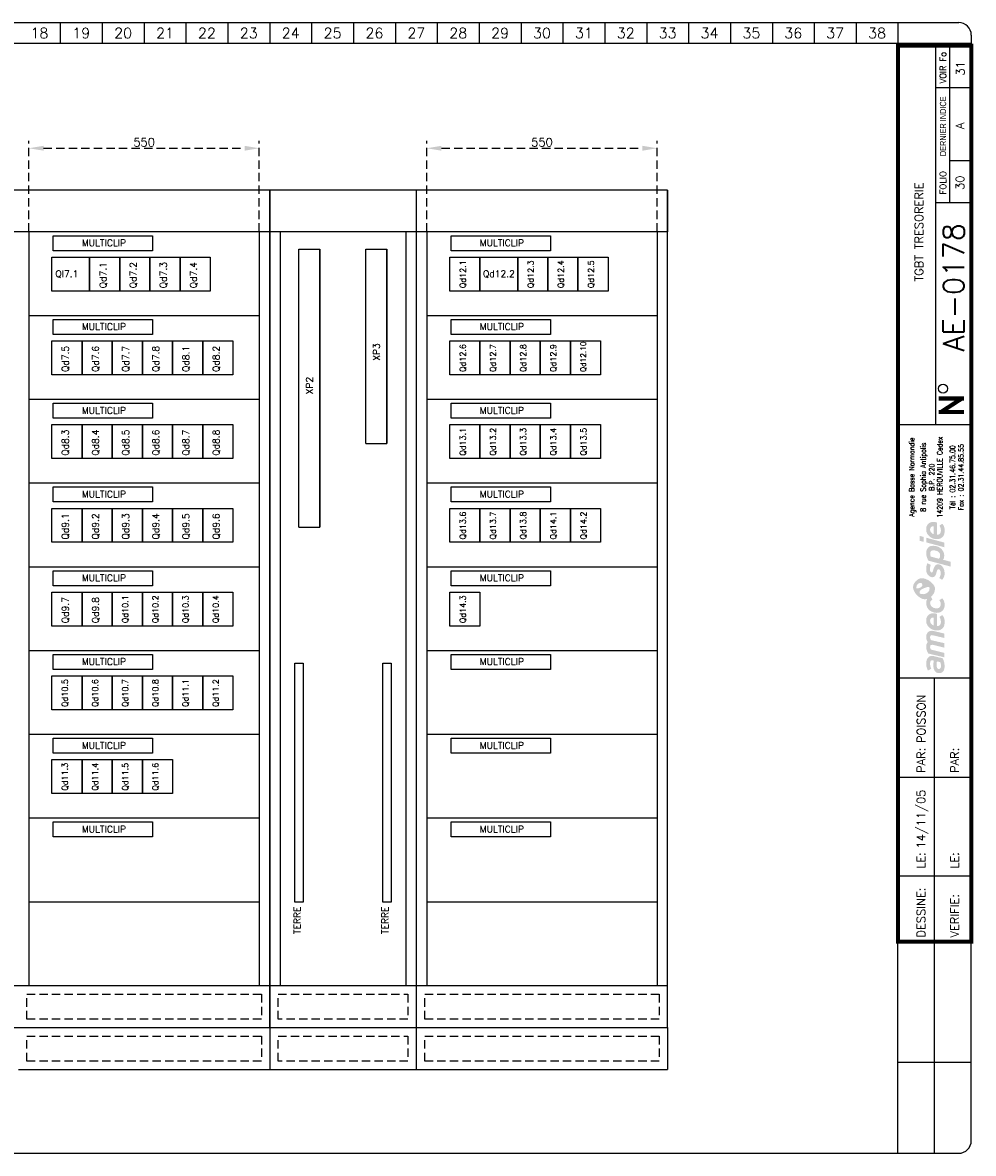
# Model space of a CAD drawing. Extents: x 0 to 398, y 0 to 270.
# Tile 2 of 2: x 171 to 398, y 0 to 270. Entities that reach past the tile are written whole.
import ezdxf
from ezdxf.enums import TextEntityAlignment as Align

# ---------------------------------------------------------------- set-up
doc = ezdxf.new("R2010")
doc.units = 0
doc.header["$LTSCALE"] = 20
doc.header["$MEASUREMENT"] = 0
doc.linetypes.add('DISCONTINU', pattern=[0.15, 0.1, -0.05])
for name, color, linetype in [('TEXTE', 3, 'Continuous'), ('TRAIFIN', 1, 'Continuous'), ('TRAIGROS', 2, 'Continuous'), ('TRAIMOY', 4, 'Continuous')]:
    doc.layers.add(name, color=color, linetype=linetype)
doc.styles.add('ROMANS8', font='ROMANS8.shx')
doc.styles.get("Standard").update_dxf_attribs({"font": 'simplex.shx'})
doc.styles.add('TXT', font='txt', dxfattribs={"width": 0.8})
doc.dimstyles.get("Standard").update_dxf_attribs({"dimtxt": 0.18, "dimasz": 0.18, "dimexe": 0.18, "dimexo": 0.0625, "dimgap": 0.09, "dimtad": 0, "dimtih": 1, "dimtoh": 1, "dimdec": 4, "dimzin": 0, "dimdsep": 46, "dimtxsty": 'Standard', "dimcen": 0.09, "dimadec": 0, "dimazin": 0, "dimtfac": 1, "dimtdec": 4, "dimtofl": 0, "dimtmove": 0, "dimatfit": 3, "dimfxl": 0, "dimtolj": 1, "dimtzin": 0, "dimarcsym": 0})

# ---------------------------------------------------------------- blocks, each defined once
blk = doc.blocks.new('FDP-DIV-CHU')
at = {"layer": 'TEXTE', "color": 7, "const_width": 1}
for points in [[(392.75, 180.25), (386.75, 180.25)], [(387.25, 177), (392.25, 180.25)], [(392.75, 177), (386.75, 177)]]:
    blk.add_lwpolyline(points, dxfattribs=at)
at = {"layer": 'TEXTE', "color": 7}
blk.add_circle((387.76, 182.59), 1.08, dxfattribs=at)
at = {"layer": 'TRAIFIN', "color": 7}
for p, q in [((177, 270), (177, 265)), ((187, 270), (187, 265)), ((197, 270), (197, 265)), ((207, 270), (207, 265)), ((217, 270), (217, 265)), ((227, 270), (227, 265)), ((237, 270), (237, 265)), ((247, 270), (247, 265)), ((257, 270), (257, 265)), ((267, 270), (267, 265)), ((277, 270), (277, 265)), ((287, 270), (287, 265)), ((297, 270), (297, 265)), ((307, 270), (307, 265)), ((317, 270), (317, 265)), ((327, 270), (327, 265)), ((337, 270), (337, 265)), ((347, 270), (347, 265)), ((357, 270), (357, 265)), ((367, 270), (367, 265)), ((377, 270), (377, 265)), ((389.41, 227.04), (389.41, 264.5)), ((389.41, 237.09), (393.96, 237.09))]:
    blk.add_line(p, q, dxfattribs=at)
at = {"layer": 'TRAIGROS', "color": 7}
for p, q in [((0, 270), (391.5, 270)), ((394.5, 265), (-3, 265)), ((394.5, 265), (-3, 265)), ((394.5, 267), (394.5, 265)), ((394.5, 3), (394.5, 265)), ((386, 174), (386, 264.5)), ((386, 254.5), (394, 254.5)), ((386, 227.01), (394, 227.01)), ((377, 174), (394.5, 174)), ((377, 113.52), (394.51, 113.52)), ((377, -0.03), (377, 50.52)), ((0, 0), (391.5, 0))]:
    blk.add_line(p, q, dxfattribs=at)
at = {"layer": 'TRAIGROS', "color": 7, "const_width": 1}
blk.add_lwpolyline([(377, 264.5), (377, 50.52), (394.5, 50.52), (394.5, 264.5), (377, 264.5)], dxfattribs=at)
at = {"layer": 'TRAIGROS', "color": 7}
for centre, start, end in [((391.5, 267), 0, 90), ((391.5, 3), 270, 0)]:
    blk.add_arc(centre, 3, start, end, dxfattribs=at)
at = {"layer": 'TRAIMOY', "color": 7}
for p, q in [((385.75, -0.01), (385.75, 113.52)), ((377, 89.82), (394.51, 89.82)), ((377, 66.27), (394.51, 66.27)), ((377, 21.75), (394.51, 21.75))]:
    blk.add_line(p, q, dxfattribs=at)
at = {"layer": 'TEXTE', "color": 7}
for s, p in [('18', (172, 267.5)), ('19', (182, 267.5)), ('20', (192, 267.5)), ('21', (202, 267.5)), ('22', (212, 267.5)), ('23', (222, 267.5)), ('24', (232, 267.5)), ('25', (242, 267.5)), ('26', (252, 267.5)), ('27', (262, 267.5)), ('28', (272, 267.5)), ('29', (282, 267.5)), ('30', (292, 267.5)), ('31', (302, 267.5)), ('32', (312, 267.5)), ('33', (322, 267.5)), ('34', (332, 267.5)), ('35', (342, 267.5)), ('36', (352, 267.5)), ('37', (362, 267.5)), ('38', (372, 267.5))]:
    blk.add_text(s, height=2.5, dxfattribs=at).set_placement(p, align=Align.MIDDLE)
at = {"layer": 'TEXTE', "color": 7, "width": 0.867769}
blk.add_text('VOIR Fo', height=1.5, rotation=90, dxfattribs=at).set_placement((388.5, 255.5), (388.5, 263), align=Align.FIT)
at = {"layer": 'TEXTE', "color": 7, "style": 'TXT', "width": 0.8}
blk.add_text('DERNIER INDICE', height=1.5, rotation=90, dxfattribs=at).set_placement((388.5, 238.12))
at = {"layer": 'TEXTE', "color": 7}
blk.add_text('FOLIO', height=1.5, rotation=90, dxfattribs=at).set_placement((388.5, 231.76), align=Align.CENTER)
for s, p in [('PAR:', (383.51, 90.82)), ('PAR:', (391.51, 90.82)), ('LE:', (383.51, 67.95)), ('LE:', (391.51, 67.95)), ('DESSINE:', (383.51, 51.52)), ('VERIFIE:', (391.51, 51.52))]:
    blk.add_text(s, height=2, rotation=90, dxfattribs=at).set_placement(p)
at = {"layer": 'TEXTE'}
for tag, p in [('FOLIO_SUIVANT', (392.9, 259.04)), ('INDICE', (392.79, 245.35)), ('FOLIO', (392.79, 231.76))]:
    blk.add_attdef(tag, text='', height=2, rotation=90, dxfattribs=at).set_placement(p, align=Align.CENTER)
blk.add_attdef('INTITULE_DU_PLAN', text='', height=2, rotation=90, dxfattribs=at).set_placement((382, 220), align=Align.MIDDLE)
at = {"layer": 'TEXTE', "color": 4}
blk.add_attdef('NUMERO', text='', height=5, rotation=90, dxfattribs=at).set_placement((392.79, 206.79), align=Align.CENTER)
at = {"layer": 'TEXTE'}
for tag, p in [('DESSINATEUR', (383.53, 97.95)), ('DATE', (383.51, 72.76))]:
    blk.add_attdef(tag, p, '', height=2, rotation=90, dxfattribs=at)
blk = doc.blocks.new('LOGO')
h = blk.add_hatch(color=187)
h.paths.add_polyline_path([(0.27, -25.15), (-0.26, -25.03), (-0.61, -25.01), (-0.96, -25.01), (-1.3, -25.15), (-1.56, -25.39), (-1.76, -25.66), (-1.92, -26.06), (-2.01, -26.61), (-2, -27.13), (-1.95, -27.54), (-1.82, -27.98), (-1.59, -28.49), (-0.78, -28.03), (-0.88, -27.84), (-0.99, -27.58), (-1.06, -27.27), (-1.09, -26.94), (-1.07, -26.65), (-1.03, -26.36), (-0.9, -26.15), (-0.74, -26.05), (-0.59, -26.04), (-0.23, -26.1), (-0.26, -26.47), (-0.29, -26.77), (-0.31, -27.1), (-0.31, -27.41), (-0.26, -27.77), (-0.19, -28.1), (-0.05, -28.44), (0.2, -28.78), (0.48, -28.98), (0.87, -29.11), (1.22, -29.1), (1.58, -29.04), (1.84, -28.87), (2.14, -28.53), (2.3, -28.16), (2.37, -27.71), (2.36, -27.1), (2.28, -26.51), (2.08, -25.89), (1.89, -25.54), (0.84, -25.3)])
h.paths.add_polyline_path([(0.54, -26.31), (1.32, -26.47), (1.41, -26.69), (1.48, -27.01), (1.49, -27.42), (1.48, -27.74), (1.4, -27.9), (1.29, -28.03), (1.14, -28.09), (0.96, -28.1), (0.81, -28.07), (0.69, -27.97), (0.6, -27.85), (0.54, -27.71), (0.5, -27.54), (0.49, -27.3), (0.49, -27.06), (0.5, -26.59)], flags=16)
h.paths.add_polyline_path([(-0.88, -23.47), (-0.97, -23.29), (-1.06, -23.08), (-1.08, -22.86), (-1.05, -22.63), (-0.97, -22.45), (-0.79, -22.36), (-0.5, -22.33), (2.29, -23.01), (2.29, -21.94), (-0.8, -21.24), (-0.96, -21.08), (-1.06, -20.77), (-1.1, -20.45), (-1, -20.2), (-0.87, -20.11), (-0.7, -20.03), (-0.48, -20.05), (2.29, -20.7), (2.29, -19.65), (-0.36, -19.01), (-0.65, -19), (-1.01, -19.01), (-1.3, -19.12), (-1.55, -19.28), (-1.77, -19.54), (-1.9, -19.8), (-1.98, -20), (-2.02, -20.38), (-2.01, -20.76), (-1.91, -21.13), (-1.79, -21.45), (-1.64, -21.71), (-1.75, -21.83), (-1.89, -22.08), (-1.98, -22.36), (-2.01, -22.66), (-2.01, -23), (-1.95, -23.36), (-1.85, -23.71), (-1.69, -24.08), (-1.5, -24.43), (2.29, -25.32), (2.29, -24.26)])
h.paths.add_polyline_path([(-0.19, -14.81), (-0.51, -14.81), (-0.91, -14.88), (-1.19, -15), (-1.42, -15.16), (-1.64, -15.38), (-1.83, -15.67), (-1.95, -15.97), (-2, -16.26), (-2.02, -16.52), (-2.01, -16.84), (-1.96, -17.15), (-1.84, -17.46), (-1.65, -17.81), (-1.41, -18.09), (-1.14, -18.33), (-0.89, -18.51), (-0.59, -18.68), (-0.17, -18.82), (0.24, -18.89), (0.59, -18.91), (0.98, -18.88), (1.37, -18.75), (1.77, -18.51), (2.17, -18.06), (2.33, -17.58), (2.38, -17.11), (2.38, -16.56), (2.33, -16.15), (2.2, -15.79), (2.03, -15.5), (1.82, -15.25), (1.14, -15.68), (1.3, -15.94), (1.42, -16.3), (1.49, -16.68), (1.49, -16.99), (1.43, -17.33), (1.23, -17.63), (0.99, -17.81), (0.79, -17.86), (0.6, -17.84), (0.6, -14.97), (0.23, -14.85)])
h.paths.add_polyline_path([(-0.26, -17.69), (-0.43, -17.64), (-0.58, -17.55), (-0.76, -17.39), (-0.9, -17.24), (-1.01, -17.02), (-1.06, -16.86), (-1.08, -16.63), (-1.06, -16.36), (-0.96, -16.16), (-0.83, -15.98), (-0.62, -15.87), (-0.44, -15.83), (-0.26, -15.83)], flags=16)
h.paths.add_polyline_path([(-0.09, -13.56), (-0.44, -13.4), (-0.74, -13.16), (-0.95, -12.9), (-1.04, -12.61), (-1.08, -12.36), (-1.02, -12.05), (-0.89, -11.83), (-0.73, -11.69), (-0.61, -11.61), (-0.5, -11.55), (-0.88, -10.89), (-1.08, -11.04), (-1.32, -11.18), (-1.51, -11.28), (-1.78, -11.38), (-1.87, -11.55), (-1.97, -11.89), (-2.01, -12.3), (-1.98, -12.76), (-1.82, -13.35), (-1.54, -13.76), (-1.25, -14.08), (-0.85, -14.34), (-0.48, -14.51), (-0.05, -14.65), (0.44, -14.71), (0.94, -14.69), (1.47, -14.5), (1.83, -14.25), (2.09, -13.94), (2.26, -13.6), (2.36, -13.21), (2.39, -12.82), (2.37, -12.43), (2.27, -11.98), (2.07, -11.58), (1.82, -11.23), (1.12, -11.67), (1.29, -11.95), (1.43, -12.27), (1.45, -12.61), (1.43, -12.96), (1.23, -13.36), (0.95, -13.57), (0.61, -13.63), (0.31, -13.63)])
h.paths.add_polyline_path([(1.25, -3.19), (0.94, -3.13), (0.59, -3.14), (0.32, -3.25), (0.1, -3.49), (-0.12, -3.81), (-0.25, -4.17), (-0.38, -4.62), (-0.46, -4.92), (-0.59, -5.03), (-0.74, -5.08), (-0.86, -5.03), (-0.96, -4.94), (-1.06, -4.74), (-1.12, -4.53), (-1.11, -4.23), (-1.07, -3.86), (-1.01, -3.51), (-0.93, -3.23), (-1.72, -2.85), (-1.84, -3.12), (-1.93, -3.4), (-1.97, -3.68), (-2, -3.98), (-2.02, -4.32), (-2, -4.65), (-1.94, -5.01), (-1.8, -5.31), (-1.64, -5.58), (-1.4, -5.84), (-1.11, -6.04), (-0.85, -6.17), (-0.56, -6.2), (-0.24, -6.15), (0.01, -5.99), (0.18, -5.81), (0.32, -5.51), (0.41, -5.18), (0.51, -4.86), (0.57, -4.63), (0.67, -4.45), (0.78, -4.33), (0.97, -4.29), (1.15, -4.35), (1.3, -4.55), (1.41, -4.85), (1.44, -5.24), (1.41, -5.62), (1.33, -5.91), (1.23, -6.15), (1.09, -6.39), (1.78, -6.81), (1.86, -6.74), (1.97, -6.61), (2.14, -6.32), (2.27, -6), (2.36, -5.62), (2.37, -5.24), (2.35, -4.86), (2.3, -4.52), (2.19, -4.21), (2.03, -3.92), (1.85, -3.65), (1.57, -3.35)])
h.paths.add_polyline_path([(1.14, 0.91), (0.82, 1.08), (0.5, 1.2), (0.1, 1.27), (-0.26, 1.3), (-0.73, 1.29), (-1.12, 1.19), (-1.38, 1.04), (-1.61, 0.8), (-1.77, 0.55), (-1.89, 0.33), (-1.98, 0.01), (-2.01, -0.32), (-1.99, -0.65), (-1.95, -1.02), (-1.88, -1.34), (-1.76, -1.63), (-1.63, -1.96), (-1.52, -2.24), (3.84, -3.66), (3.84, -2.51), (1.96, -2.01), (2.11, -1.85), (2.24, -1.56), (2.27, -1.32), (2.29, -1.04), (2.27, -0.75), (2.21, -0.44), (2.07, -0.1), (1.9, 0.2), (1.71, 0.44), (1.43, 0.71)])
h.paths.add_polyline_path([(0.98, -1.77), (-0.92, -1.28), (-0.98, -1.1), (-1.05, -0.84), (-1.07, -0.56), (-1.04, -0.29), (-0.94, -0.06), (-0.77, 0.11), (-0.53, 0.2), (-0.24, 0.22), (0.04, 0.2), (0.35, 0.13), (0.58, 0.05), (0.81, -0.07), (1.02, -0.24), (1.19, -0.46), (1.27, -0.68), (1.28, -0.93), (1.28, -1.16), (1.24, -1.43), (1.15, -1.61)], flags=16)
h.paths.add_polyline_path([(-1.97, 3.22), (-1.97, 2.11), (2.35, 0.95), (2.35, 2.06)])
h.paths.add_polyline_path([(-3.55, 3.65), (-3.55, 2.48), (-2.65, 2.25), (-2.65, 3.43)])
h.paths.add_polyline_path([(-0.19, 6.99), (-0.51, 6.99), (-0.91, 6.92), (-1.19, 6.81), (-1.42, 6.64), (-1.64, 6.43), (-1.83, 6.14), (-1.95, 5.83), (-2, 5.54), (-2.02, 5.28), (-2.01, 4.96), (-1.96, 4.66), (-1.84, 4.34), (-1.65, 4), (-1.41, 3.71), (-1.14, 3.48), (-0.89, 3.29), (-0.59, 3.12), (-0.17, 2.98), (0.24, 2.92), (0.59, 2.89), (0.98, 2.93), (1.37, 3.06), (1.77, 3.29), (2.17, 3.75), (2.33, 4.22), (2.38, 4.7), (2.38, 5.24), (2.33, 5.65), (2.2, 6.02), (2.03, 6.3), (1.82, 6.56), (1.14, 6.13), (1.3, 5.87), (1.42, 5.5), (1.49, 5.12), (1.49, 4.82), (1.43, 4.47), (1.23, 4.17), (0.99, 4), (0.79, 3.94), (0.6, 3.96), (0.6, 6.83), (0.23, 6.96)])
h.paths.add_polyline_path([(-0.26, 4.11), (-0.43, 4.16), (-0.58, 4.26), (-0.76, 4.42), (-0.9, 4.56), (-1.01, 4.78), (-1.06, 4.95), (-1.08, 5.17), (-1.06, 5.44), (-0.96, 5.64), (-0.83, 5.82), (-0.62, 5.93), (-0.44, 5.97), (-0.26, 5.97)], flags=16)
h = blk.add_hatch(color=135)
h.paths.add_polyline_path([(-2.62, -6.48), (-2.99, -6.44), (-3.33, -6.46), (-3.66, -6.54), (-3.9, -6.66), (-4.19, -6.88), (-4.48, -7.12), (-4.72, -7.4), (-4.9, -7.71), (-5.08, -8.08), (-5.15, -8.51), (-5.14, -8.84), (-5.03, -9.22), (-4.88, -9.56), (-4.68, -9.88), (-4.46, -10.22), (-4.19, -10.51), (-3.87, -10.81), (-3.57, -11.02), (-3.23, -11.21), (-2.91, -11.36), (-2.54, -11.44), (-2.16, -11.45), (-1.78, -11.38), (-1.51, -11.28), (-1.32, -11.18), (-1.08, -11.04), (-0.88, -10.89), (-0.73, -10.77), (-0.54, -10.54), (-0.29, -10.22), (-0.06, -9.77), (0.06, -9.2), (0.05, -8.64), (-0.11, -8.22), (-0.36, -7.85), (-0.69, -7.52), (-1.07, -7.21), (-1.43, -6.95), (-1.9, -6.73), (-2.27, -6.57)])
h.paths.add_polyline_path([(-2.94, -7.94), (-2.93, -8.06), (-2.93, -8.18), (-2.98, -8.34), (-3.08, -8.43), (-3.22, -8.54), (-3.43, -8.66), (-3.65, -8.75), (-3.89, -8.84), (-4.16, -8.87), (-4.34, -8.85), (-4.5, -8.82), (-4.67, -8.73), (-4.76, -8.58), (-4.8, -8.43), (-4.79, -8.24), (-4.75, -8.06), (-4.69, -7.92), (-4.59, -7.78), (-4.48, -7.64), (-4.34, -7.51), (-4.19, -7.41), (-4, -7.31), (-3.79, -7.28), (-3.58, -7.31), (-3.42, -7.38), (-3.25, -7.49), (-3.12, -7.62), (-3.02, -7.79)], flags=16)
h.paths.add_polyline_path([(-1.84, -8.57), (-1.32, -8.49), (-1.12, -8.49), (-0.87, -8.49), (-0.65, -8.57), (-0.45, -8.72), (-0.32, -8.9), (-0.26, -9.1), (-0.28, -9.35), (-0.35, -9.63), (-0.51, -9.97), (-0.73, -10.32), (-1.02, -10.58), (-1.39, -10.82), (-1.78, -10.98), (-2.23, -11.04), (-2.55, -11.01), (-2.82, -10.95), (-3.16, -10.77), (-3.4, -10.52), (-3.53, -10.28), (-3.6, -10.02), (-3.6, -9.73), (-3.5, -9.48), (-3.31, -9.23), (-3, -9.04), (-2.68, -8.88), (-2.26, -8.71)], flags=16)
h = blk.add_hatch(color=253)
h.paths.add_polyline_path([(-4, -7.31), (-4.19, -7.41), (-4.34, -7.51), (-4.48, -7.64), (-4.59, -7.78), (-4.69, -7.92), (-4.75, -8.06), (-4.79, -8.24), (-4.8, -8.43), (-4.76, -8.58), (-4.67, -8.73), (-4.5, -8.82), (-4.34, -8.85), (-4.36, -8.64), (-4.33, -8.43), (-4.27, -8.21), (-4.19, -8.05), (-4.09, -7.91), (-3.95, -7.79), (-3.82, -7.69), (-3.65, -7.62), (-3.47, -7.58), (-3.28, -7.58), (-3.12, -7.62), (-3.25, -7.49), (-3.42, -7.38), (-3.58, -7.31), (-3.79, -7.28)])
h.paths.add_polyline_path([(-0.87, -8.49), (-1.12, -8.49), (-1.32, -8.49), (-1.27, -8.65), (-1.22, -8.89), (-1.24, -9.17), (-1.31, -9.4), (-1.45, -9.63), (-1.67, -9.84), (-1.91, -10), (-2.2, -10.15), (-2.48, -10.22), (-2.71, -10.25), (-2.97, -10.24), (-3.22, -10.21), (-3.44, -10.12), (-3.6, -10.02), (-3.53, -10.28), (-3.4, -10.52), (-3.16, -10.77), (-2.82, -10.95), (-2.55, -11.01), (-2.23, -11.04), (-1.78, -10.98), (-1.39, -10.82), (-1.02, -10.58), (-0.73, -10.32), (-0.51, -9.97), (-0.35, -9.63), (-0.28, -9.35), (-0.26, -9.1), (-0.32, -8.9), (-0.45, -8.72), (-0.65, -8.57)])
at = {"color": 7, "style": 'ROMANS8', "width": 0.8}
for s, height, p in [('Agence Basse Normandie', 1.2384, (-4.85, 17.68)), ('8 rue Sophia Antipolis', 1.2384, (-2.12, 17.68)), ('14209 HEROUVILLE Cedex', 1.2384, (1.84, 17.68)), ('Tél : 02.31.46.75.00', 1.2384, (4.88, 17.68)), ('Fax : 02.31.44.85.55', 1.2384, (6.91, 17.68)), ('B.P. 220', 1.238, (-0.08, 17.68))]:
    blk.add_text(s, height=height, rotation=90, dxfattribs=at).set_placement(p, align=Align.CENTER)
blk = doc.blocks.new('*D21')
at = {"layer": 'DEFPOINTS', "color": 0, "linetype": 'DISCONTINU'}
for p in [(227.5, 240), (172.5, 220), (227.5, 220)]:
    blk.add_point(p, dxfattribs=at)
at = {"layer": 'TEXTE', "color": 7, "linetype": 'DISCONTINU', "lineweight": -2}
for p, q in [((172.5, 220.1), (172.5, 241.8)), ((227.5, 220.1), (227.5, 241.8)), ((176, 240), (224, 240))]:
    blk.add_line(p, q, dxfattribs=at)
at = {"layer": 'TEXTE', "color": 7, "linetype": 'DISCONTINU'}
for points in [[(176, 240.58), (176, 239.42), (172.5, 240)], [(224, 240.58), (224, 239.42), (227.5, 240)]]:
    blk.add_solid(points, dxfattribs=at)
at = {"layer": 'TEXTE', "linetype": 'DISCONTINU', "insert": (200, 241.44), "char_height": 2, "attachment_point": 5}
blk.add_mtext('\\A1;550', dxfattribs=at)
blk = doc.blocks.new('*D22')
at = {"layer": 'DEFPOINTS', "color": 0, "linetype": 'DISCONTINU'}
for p in [(322.5, 240), (267.5, 220), (322.5, 220)]:
    blk.add_point(p, dxfattribs=at)
at = {"layer": 'TEXTE', "color": 7, "linetype": 'DISCONTINU', "lineweight": -2}
for p, q in [((267.5, 220.1), (267.5, 241.8)), ((322.5, 220.1), (322.5, 241.8)), ((271, 240), (319, 240))]:
    blk.add_line(p, q, dxfattribs=at)
at = {"layer": 'TEXTE', "color": 7, "linetype": 'DISCONTINU'}
for points in [[(271, 240.58), (271, 239.42), (267.5, 240)], [(319, 240.58), (319, 239.42), (322.5, 240)]]:
    blk.add_solid(points, dxfattribs=at)
at = {"layer": 'TEXTE', "linetype": 'DISCONTINU', "insert": (295, 241.44), "char_height": 2, "attachment_point": 5}
blk.add_mtext('\\A1;550', dxfattribs=at)

msp = doc.modelspace()

# ---------------------------------------------------------------- linework, layer by layer
at = {"layer": 'TRAIFIN'}
for p, q in [((230, 30), (230, 20)), ((265, 30), (265, 20)), ((325, 30), (325, 20)), ((170, 20), (230, 20)), ((230, 20), (265, 20)), ((265, 20), (325, 20))]:
    msp.add_line(p, q, dxfattribs=at)
for points in [[(230, 230), (230, 220), (135, 220)], [(230, 30), (230, 230), (135, 230), (135, 30), (230, 30)], [(325, 30), (325, 230), (230, 230), (230, 30), (325, 30)], [(325, 230), (325, 220), (230, 220)], [(265, 230), (265, 30)], [(172.5, 220), (172.5, 40)], [(227.5, 220), (227.5, 40)], [(232.5, 220), (232.5, 40)], [(262.5, 220), (262.5, 40)], [(267.5, 220), (267.5, 40)], [(322.5, 220), (322.5, 40)], [(178, 214), (187, 214), (187, 205.9), (178, 205.9), (178, 214)], [(187, 214), (194.2, 214), (194.2, 205.9), (187, 205.9), (187, 214)], [(194.2, 214), (201.4, 214), (201.4, 205.9), (194.2, 205.9), (194.2, 214)], [(201.4, 214), (208.6, 214), (208.6, 205.9), (201.4, 205.9), (201.4, 214)], [(208.6, 214), (215.8, 214), (215.8, 205.9), (208.6, 205.9), (208.6, 214)], [(236.96, 149.49), (236.96, 215.9), (241.96, 215.9)], [(241.96, 149.49), (241.96, 215.9)], [(241.96, 215.9), (241.96, 183.9), (241.96, 149.49)], [(252.96, 169.49), (252.96, 215.9), (257.96, 215.9)], [(257.96, 215.9), (257.96, 183.9), (257.96, 169.49)], [(257.96, 169.49), (257.96, 215.9)], [(273, 214), (280.2, 214), (280.2, 205.9), (273, 205.9), (273, 214)], [(280.2, 214), (289.2, 214), (289.2, 205.9), (280.2, 205.9), (280.2, 214)], [(289.2, 214), (296.4, 214), (296.4, 205.9), (289.2, 205.9), (289.2, 214)], [(296.4, 214), (303.6, 214), (303.6, 205.9), (296.4, 205.9), (296.4, 214)], [(303.6, 214), (310.8, 214), (310.8, 205.9), (303.6, 205.9), (303.6, 214)], [(172.5, 210), (172.5, 185)], [(267.5, 210), (267.5, 185)], [(227.5, 200), (172.5, 200)], [(322.5, 200), (267.5, 200)], [(178, 194), (185.2, 194), (185.2, 185.9), (178, 185.9), (178, 194)], [(185.2, 194), (192.4, 194), (192.4, 185.9), (185.2, 185.9), (185.2, 194)], [(192.4, 194), (199.6, 194), (199.6, 185.9), (192.4, 185.9), (192.4, 194)], [(199.6, 194), (206.8, 194), (206.8, 185.9), (199.6, 185.9), (199.6, 194)], [(206.8, 194), (214, 194), (214, 185.9), (206.8, 185.9), (206.8, 194)], [(214, 194), (221.2, 194), (221.2, 185.9), (214, 185.9), (214, 194)], [(273, 194), (280.2, 194), (280.2, 185.9), (273, 185.9), (273, 194)], [(280.2, 194), (287.4, 194), (287.4, 185.9), (280.2, 185.9), (280.2, 194)], [(287.4, 194), (294.6, 194), (294.6, 185.9), (287.4, 185.9), (287.4, 194)], [(294.6, 194), (301.8, 194), (301.8, 185.9), (294.6, 185.9), (294.6, 194)], [(301.8, 194), (309, 194), (309, 185.9), (301.8, 185.9), (301.8, 194)], [(227.5, 180), (172.5, 180)], [(322.5, 180), (267.5, 180)], [(178, 174), (185.2, 174), (185.2, 165.9), (178, 165.9), (178, 174)], [(185.2, 174), (192.4, 174), (192.4, 165.9), (185.2, 165.9), (185.2, 174)], [(192.4, 174), (199.6, 174), (199.6, 165.9), (192.4, 165.9), (192.4, 174)], [(199.6, 174), (206.8, 174), (206.8, 165.9), (199.6, 165.9), (199.6, 174)], [(206.8, 174), (214, 174), (214, 165.9), (206.8, 165.9), (206.8, 174)], [(214, 174), (221.2, 174), (221.2, 165.9), (214, 165.9), (214, 174)], [(273, 174), (280.2, 174), (280.2, 165.9), (273, 165.9), (273, 174)], [(280.2, 174), (287.4, 174), (287.4, 165.9), (280.2, 165.9), (280.2, 174)], [(287.4, 174), (294.6, 174), (294.6, 165.9), (287.4, 165.9), (287.4, 174)], [(294.6, 174), (301.8, 174), (301.8, 165.9), (294.6, 165.9), (294.6, 174)], [(301.8, 174), (309, 174), (309, 165.9), (301.8, 165.9), (301.8, 174)], [(252.96, 169.49), (257.96, 169.49)], [(227.5, 160), (172.5, 160)], [(322.5, 160), (267.5, 160)], [(178, 154), (185.2, 154), (185.2, 145.9), (178, 145.9), (178, 154)], [(185.2, 154), (192.4, 154), (192.4, 145.9), (185.2, 145.9), (185.2, 154)], [(192.4, 154), (199.6, 154), (199.6, 145.9), (192.4, 145.9), (192.4, 154)], [(199.6, 154), (206.8, 154), (206.8, 145.9), (199.6, 145.9), (199.6, 154)], [(206.8, 154), (214, 154), (214, 145.9), (206.8, 145.9), (206.8, 154)], [(214, 154), (221.2, 154), (221.2, 145.9), (214, 145.9), (214, 154)], [(273, 154), (280.2, 154), (280.2, 145.9), (273, 145.9), (273, 154)], [(280.2, 154), (287.4, 154), (287.4, 145.9), (280.2, 145.9), (280.2, 154)], [(287.4, 154), (294.6, 154), (294.6, 145.9), (287.4, 145.9), (287.4, 154)], [(294.6, 154), (301.8, 154), (301.8, 145.9), (294.6, 145.9), (294.6, 154)], [(301.8, 154), (309, 154), (309, 145.9), (301.8, 145.9), (301.8, 154)], [(172.5, 150), (172.5, 130)], [(236.96, 149.49), (241.96, 149.49)], [(267.5, 150), (267.5, 130)], [(227.5, 140), (172.5, 140)], [(322.5, 140), (267.5, 140)], [(178, 134), (185.2, 134), (185.2, 125.9), (178, 125.9), (178, 134)], [(185.2, 134), (192.4, 134), (192.4, 125.9), (185.2, 125.9), (185.2, 134)], [(192.4, 134), (199.6, 134), (199.6, 125.9), (192.4, 125.9), (192.4, 134)], [(199.6, 134), (206.8, 134), (206.8, 125.9), (199.6, 125.9), (199.6, 134)], [(206.8, 134), (214, 134), (214, 125.9), (206.8, 125.9), (206.8, 134)], [(214, 134), (221.2, 134), (221.2, 125.9), (214, 125.9), (214, 134)], [(273, 134), (280.2, 134), (280.2, 125.9), (273, 125.9), (273, 134)], [(172.5, 130), (172.5, 115)], [(267.5, 130), (267.5, 115)], [(227.5, 120), (172.5, 120)], [(322.5, 120), (267.5, 120)], [(178, 114), (185.2, 114), (185.2, 105.9), (178, 105.9), (178, 114)], [(185.2, 114), (192.4, 114), (192.4, 105.9), (185.2, 105.9), (185.2, 114)], [(192.4, 114), (199.6, 114), (199.6, 105.9), (192.4, 105.9), (192.4, 114)], [(199.6, 114), (206.8, 114), (206.8, 105.9), (199.6, 105.9), (199.6, 114)], [(206.8, 114), (214, 114), (214, 105.9), (206.8, 105.9), (206.8, 114)], [(214, 114), (221.2, 114), (221.2, 105.9), (214, 105.9), (214, 114)], [(227.5, 100), (172.5, 100)], [(322.5, 100), (267.5, 100)], [(178, 94), (185.2, 94), (185.2, 85.9), (178, 85.9), (178, 94)], [(185.2, 94), (192.4, 94), (192.4, 85.9), (185.2, 85.9), (185.2, 94)], [(192.4, 94), (199.6, 94), (199.6, 85.9), (192.4, 85.9), (192.4, 94)], [(199.6, 94), (206.8, 94), (206.8, 85.9), (199.6, 85.9), (199.6, 94)], [(227.5, 80), (172.5, 80)], [(322.5, 80), (267.5, 80)], [(172.5, 75), (172.5, 60)], [(267.5, 75), (267.5, 60)], [(227.5, 60), (172.5, 60)], [(322.5, 60), (267.5, 60)], [(230, 30), (230, 40), (135, 40)], [(325, 30), (325, 40), (230, 40)]]:
    msp.add_lwpolyline(points, dxfattribs=at)
for points in [[(178.33, 219.12), (202, 219.12), (202, 215.54), (178.33, 215.54), (178.33, 219.12)], [(273.33, 219.12), (297, 219.12), (297, 215.54), (273.33, 215.54), (273.33, 219.12)], [(178.33, 199.12), (202, 199.12), (202, 195.54), (178.33, 195.54), (178.33, 199.12)], [(273.33, 199.12), (297, 199.12), (297, 195.54), (273.33, 195.54), (273.33, 199.12)], [(178.33, 179.12), (202, 179.12), (202, 175.54), (178.33, 175.54), (178.33, 179.12)], [(273.33, 179.12), (297, 179.12), (297, 175.54), (273.33, 175.54), (273.33, 179.12)], [(178.33, 159.12), (202, 159.12), (202, 155.54), (178.33, 155.54), (178.33, 159.12)], [(273.33, 159.12), (297, 159.12), (297, 155.54), (273.33, 155.54), (273.33, 159.12)], [(178.33, 139.12), (202, 139.12), (202, 135.54), (178.33, 135.54), (178.33, 139.12)], [(273.33, 139.12), (297, 139.12), (297, 135.54), (273.33, 135.54), (273.33, 139.12)], [(178.33, 119.12), (202, 119.12), (202, 115.54), (178.33, 115.54), (178.33, 119.12)], [(273.33, 119.12), (297, 119.12), (297, 115.54), (273.33, 115.54), (273.33, 119.12)], [(236, 117), (238, 117), (238, 60), (236, 60)], [(257, 117), (259, 117), (259, 60), (257, 60)], [(178.33, 99.12), (202, 99.12), (202, 95.54), (178.33, 95.54), (178.33, 99.12)], [(273.33, 99.12), (297, 99.12), (297, 95.54), (273.33, 95.54), (273.33, 99.12)], [(178.33, 79.12), (202, 79.12), (202, 75.54), (178.33, 75.54), (178.33, 79.12)], [(273.33, 79.12), (297, 79.12), (297, 75.54), (273.33, 75.54), (273.33, 79.12)]]:
    msp.add_lwpolyline(points, close=True, dxfattribs=at)
at = {"layer": 'TRAIFIN', "linetype": 'DISCONTINU'}
for points in [[(172, 38), (228, 38), (228, 32), (172, 32)], [(232, 38), (263, 38), (263, 32), (232, 32)], [(267, 38), (323, 38), (323, 32), (267, 32)], [(172, 28), (228, 28), (228, 22), (172, 22)], [(232, 28), (263, 28), (263, 22), (232, 22)], [(267, 28), (323, 28), (323, 22), (267, 22)]]:
    msp.add_lwpolyline(points, close=True, dxfattribs=at)

# ---------------------------------------------------------------- block references
msp.add_blockref('LOGO', (388.75, 143.76))
at = {"layer": 'TEXTE'}
msp.add_blockref('FDP-DIV-CHU', (3, 0), dxfattribs=at).add_auto_attribs({'DATE': '14/11/05', 'DESSINATEUR': 'POISSON', 'NUMERO': 'AE-0178', 'INTITULE_DU_PLAN': 'TGBT TRESORERIE', 'FOLIO': '30', 'FOLIO_SUIVANT': '31', 'INDICE': 'A'})

# ---------------------------------------------------------------- texts
at = {"layer": 'TRAIFIN', "color": 3, "char_height": 1.6, "width": 11.9865, "attachment_point": 3}
for s, insert in [('MULTICLIP', (195.71, 218.2)), ('MULTICLIP', (290.71, 218.2)), ('QI7.1', (184.32, 210.83)), ('Qd12.2', (288.52, 210.83)), ('MULTICLIP', (195.71, 198.2)), ('MULTICLIP', (290.71, 198.2)), ('MULTICLIP', (195.71, 178.2)), ('MULTICLIP', (290.71, 178.2)), ('MULTICLIP', (195.71, 158.2)), ('MULTICLIP', (290.71, 158.2)), ('MULTICLIP', (195.71, 138.2)), ('MULTICLIP', (290.71, 138.2)), ('MULTICLIP', (195.71, 118.2)), ('MULTICLIP', (290.71, 118.2)), ('MULTICLIP', (195.71, 98.2)), ('MULTICLIP', (290.71, 98.2)), ('MULTICLIP', (195.71, 78.2)), ('MULTICLIP', (290.71, 78.2))]:
    msp.add_mtext(s, dxfattribs=dict(at, insert=insert))
at = {"layer": 'TRAIFIN', "color": 3, "width": 11.9865, "rotation": 90}
for s, insert, char_height, attachment_point in [('Qd7.1', (189.4, 206.57), 1.6, 1), ('Qd7.2', (196.6, 206.57), 1.6, 1), ('Qd7.3', (203.8, 206.57), 1.6, 1), ('Qd7.4', (211, 206.57), 1.6, 1), ('Qd12.1', (275.4, 206.57), 1.4, 1), ('Qd12.3', (291.6, 206.57), 1.4, 1), ('Qd12.4', (298.8, 206.57), 1.4, 1), ('Qd12.5', (306, 206.57), 1.4, 1), ('Qd7.5', (180.4, 186.57), 1.6, 1), ('Qd7.6', (187.6, 186.57), 1.6, 1), ('Qd7.7', (194.8, 186.57), 1.6, 1), ('Qd7.8', (202, 186.57), 1.6, 1), ('Qd8.1', (209.2, 186.57), 1.6, 1), ('Qd8.2', (216.4, 186.57), 1.6, 1), ('XP3', (254.67, 193.42), 1.6, 3), ('Qd12.6', (275.4, 186.57), 1.4, 1), ('Qd12.7', (282.6, 186.57), 1.4, 1), ('Qd12.8', (289.8, 186.57), 1.4, 1), ('Qd12.9', (297, 186.57), 1.4, 1), ('Qd12.10', (304.2, 186.57), 1.3, 1), ('XP2', (238.67, 185.42), 1.6, 3), ('Qd13.4', (297, 166.57), 1.4, 1), ('Qd8.3', (180.4, 166.57), 1.6, 1), ('Qd8.4', (187.6, 166.57), 1.6, 1), ('Qd8.5', (194.8, 166.57), 1.6, 1), ('Qd8.6', (202, 166.57), 1.6, 1), ('Qd8.7', (209.2, 166.57), 1.6, 1), ('Qd8.8', (216.4, 166.57), 1.6, 1), ('Qd13.1', (275.4, 166.57), 1.4, 1), ('Qd13.2', (282.6, 166.57), 1.4, 1), ('Qd13.3', (289.8, 166.57), 1.4, 1), ('Qd13.5', (304.2, 166.57), 1.4, 1), ('Qd9.1', (180.4, 146.57), 1.6, 1), ('Qd9.2', (187.6, 146.57), 1.6, 1), ('Qd9.3', (194.8, 146.57), 1.6, 1), ('Qd9.4', (202, 146.57), 1.6, 1), ('Qd9.5', (209.2, 146.57), 1.6, 1), ('Qd9.6', (216.4, 146.57), 1.6, 1), ('Qd13.6', (275.4, 146.57), 1.4, 1), ('Qd13.7', (282.6, 146.57), 1.4, 1), ('Qd13.8', (289.8, 146.57), 1.4, 1), ('Qd14.1', (297, 146.57), 1.4, 1), ('Qd14.2', (304.2, 146.57), 1.4, 1), ('Qd9.7', (180.4, 126.57), 1.6, 1), ('Qd9.8', (187.6, 126.57), 1.6, 1), ('Qd10.1', (194.8, 126.57), 1.4, 1), ('Qd10.2', (202, 126.57), 1.4, 1), ('Qd10.3', (209.2, 126.57), 1.4, 1), ('Qd10.4', (216.4, 126.57), 1.4, 1), ('Qd14.3', (275.4, 126.57), 1.4, 1), ('Qd10.5', (180.4, 106.57), 1.4, 1), ('Qd10.6', (187.6, 106.57), 1.4, 1), ('Qd10.7', (194.8, 106.57), 1.4, 1), ('Qd10.8', (202, 106.57), 1.4, 1), ('Qd11.1', (209.2, 106.57), 1.4, 1), ('Qd11.2', (216.4, 106.57), 1.4, 1), ('Qd11.3', (180.4, 86.57), 1.4, 1), ('Qd11.4', (187.6, 86.57), 1.4, 1), ('Qd11.5', (194.8, 86.57), 1.4, 1), ('Qd11.6', (202, 86.57), 1.4, 1), ('TERRE', (235.72, 58.93), 1.6, 3), ('TERRE', (256.72, 58.93), 1.6, 3)]:
    msp.add_mtext(s, dxfattribs=dict(at, insert=insert, char_height=char_height, attachment_point=attachment_point))

# ---------------------------------------------------------------- dimensions: what is measured, and where the dimension line sits
at = {"layer": 'TEXTE', "linetype": 'DISCONTINU'}
for base, p1, p2, picture, middle in [((227.5, 240), (172.5, 220), (227.5, 220), '*D21', (200, 241.44)), ((322.5, 240), (267.5, 220), (322.5, 220), '*D22', (295, 241.44))]:
    dim = msp.add_linear_dim(base=base, p1=p1, p2=p2, dimstyle='Standard', override={"dimtxt": 2, "dimasz": 3.5, "dimexe": 1.8, "dimexo": 0.1, "dimgap": 0.44, "dimtad": 1, "dimtih": 0, "dimdec": 0, "dimlfac": 10, "dimcen": 1.5, "dimclrd": 7, "dimclre": 7, "dimclrt": 256, "dimtdec": 0, "dimtmove": 2, "dimtvp": 1}, dxfattribs=at)
    dim.commit()
    dim.dimension.update_dxf_attribs({"geometry": picture, "text_midpoint": middle})

doc.saveas('drawing.dxf')
